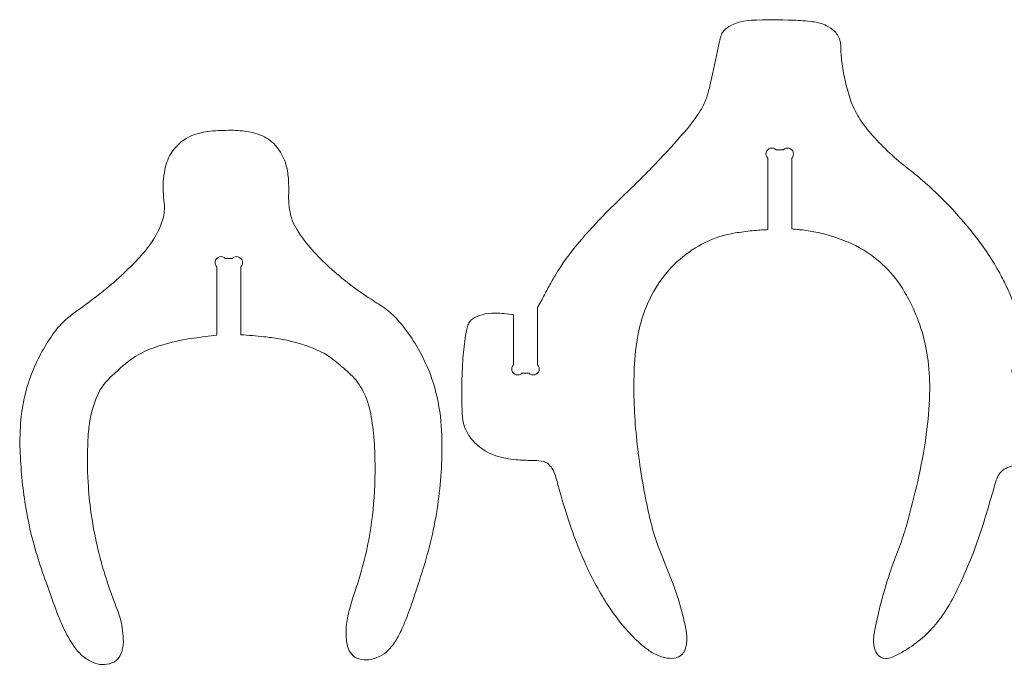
# Model space of a CAD drawing. Header units: centimetres. Extents: x -10 to 15.9, y -10.7 to 11.5.
# Tile 15 of 47: x -5 to -0.3, y 8.2 to 11.3. Entities that reach past the tile are written whole.
import ezdxf

# ---------------------------------------------------------------- set-up
doc = ezdxf.new("R2010")
doc.units = ezdxf.units.CM
doc.header["$MEASUREMENT"] = 0
doc.layers.add('Layer 1', color=7, linetype='Continuous')

msp = doc.modelspace()

# ---------------------------------------------------------------- linework, layer by layer
at = {"layer": 'Layer 1', "color": 18, "lineweight": 9}
for points, knots in [([(-2.6551, 9.87928), (-2.6551, 9.87928), (-2.65512, 9.63874), (-2.65512, 9.63874), (-2.65512, 9.63874), (-2.66243, 9.63143), (-2.66529, 9.62077), (-2.66261, 9.61077), (-2.66261, 9.61077), (-2.65994, 9.60078), (-2.65213, 9.59297), (-2.64214, 9.59029), (-2.64214, 9.59029), (-2.63214, 9.58762), (-2.62148, 9.59047), (-2.61416, 9.59779), (-2.61416, 9.59779), (-2.61416, 9.59779), (-2.58025, 9.59779), (-2.58025, 9.59779), (-2.58025, 9.59779), (-2.57293, 9.59047), (-2.56227, 9.58762), (-2.55227, 9.59029), (-2.55227, 9.59029), (-2.54228, 9.59297), (-2.53447, 9.60078), (-2.5318, 9.61078), (-2.5318, 9.61078), (-2.52912, 9.62077), (-2.53198, 9.63143), (-2.5393, 9.63875), (-2.5393, 9.63875), (-2.5393, 9.63875), (-2.53936, 9.91494), (-2.53936, 9.91494), (-2.53936, 9.91494), (-2.53936, 9.91494), (-2.51735, 9.95454), (-2.51735, 9.95454), (-2.51735, 9.95454), (-2.50705, 9.97329), (-2.49696, 9.99214), (-2.48707, 10.0111), (-2.48707, 10.0111), (-2.47717, 10.03006), (-2.4667, 10.04872), (-2.45567, 10.06705), (-2.45567, 10.06705), (-2.42105, 10.12457), (-2.38187, 10.17923), (-2.33851, 10.23049), (-2.33851, 10.23049), (-2.29671, 10.27991), (-2.25293, 10.32763), (-2.20727, 10.37352), (-2.20727, 10.37352), (-2.1771, 10.40384), (-2.14658, 10.43382), (-2.11573, 10.46345), (-2.11573, 10.46345), (-2.05842, 10.51849), (-2.00233, 10.57477), (-1.9475, 10.63228), (-1.9475, 10.63228), (-1.90152, 10.6805), (-1.85715, 10.73023), (-1.81445, 10.78139), (-1.81445, 10.78139), (-1.79251, 10.80769), (-1.77229, 10.83537), (-1.75391, 10.86427), (-1.75391, 10.86427), (-1.73905, 10.88763), (-1.7275, 10.91294), (-1.71959, 10.93948), (-1.71959, 10.93948), (-1.71387, 10.95866), (-1.7089, 10.97806), (-1.70469, 10.99763), (-1.70469, 10.99763), (-1.69185, 11.05727), (-1.67884, 11.11688), (-1.66565, 11.17646), (-1.66565, 11.17646), (-1.66258, 11.19034), (-1.65933, 11.20419), (-1.65591, 11.21799), (-1.65591, 11.21799), (-1.65477, 11.22261), (-1.65339, 11.22716), (-1.65179, 11.23163), (-1.65179, 11.23163), (-1.65032, 11.23572), (-1.64835, 11.23961), (-1.64593, 11.24322), (-1.64593, 11.24322), (-1.63814, 11.25481), (-1.62783, 11.2645), (-1.61578, 11.27157), (-1.61578, 11.27157), (-1.59796, 11.28202), (-1.57866, 11.28973), (-1.55855, 11.29446), (-1.55855, 11.29446), (-1.54117, 11.29854), (-1.52344, 11.30096), (-1.5056, 11.3017), (-1.5056, 11.3017), (-1.43859, 11.30448), (-1.37149, 11.30475), (-1.30446, 11.30251), (-1.30446, 11.30251), (-1.27337, 11.30147), (-1.24233, 11.29901), (-1.21146, 11.29515), (-1.21146, 11.29515), (-1.18845, 11.29228), (-1.16603, 11.28576), (-1.14507, 11.27584), (-1.14507, 11.27584), (-1.13021, 11.26882), (-1.11664, 11.25934), (-1.10492, 11.2478), (-1.10492, 11.2478), (-1.09141, 11.2345), (-1.08205, 11.21755), (-1.07798, 11.19903), (-1.07798, 11.19903), (-1.07674, 11.1934), (-1.07606, 11.18766), (-1.07596, 11.1819), (-1.07596, 11.1819), (-1.07553, 11.15891), (-1.07402, 11.13595), (-1.07142, 11.11311), (-1.07142, 11.11311), (-1.06473, 11.05421), (-1.0528, 10.99604), (-1.03578, 10.93926), (-1.03578, 10.93926), (-1.02693, 10.90975), (-1.01504, 10.88125), (-1.0003, 10.85421), (-1.0003, 10.85421), (-0.98565, 10.82734), (-0.96855, 10.80188), (-0.94921, 10.77816), (-0.94921, 10.77816), (-0.8997, 10.71744), (-0.84423, 10.66186), (-0.78359, 10.61224), (-0.78359, 10.61224), (-0.76676, 10.59846), (-0.74979, 10.58484), (-0.7327, 10.57139), (-0.7327, 10.57139), (-0.71561, 10.55793), (-0.69884, 10.54407), (-0.68241, 10.5298), (-0.68241, 10.5298), (-0.59375, 10.45282), (-0.51228, 10.3679), (-0.43903, 10.27613), (-0.43903, 10.27613), (-0.39204, 10.21726), (-0.34991, 10.15466), (-0.31306, 10.08897), (-0.31306, 10.08897), (-0.30036, 10.06633), (-0.28838, 10.04328), (-0.27715, 10.01987), (-0.27715, 10.01987), (-0.26717, 9.99907), (-0.25795, 9.97792), (-0.24949, 9.95646), (-0.24949, 9.95646), (-0.24728, 9.95086), (-0.24504, 9.94527), (-0.24278, 9.9397), (-0.24278, 9.9397), (-0.24221, 9.9383), (-0.24178, 9.93685), (-0.24151, 9.93536), (-0.24151, 9.93536), (-0.24151, 9.93536), (-0.24154, 9.62846), (-0.24154, 9.62846), (-0.24154, 9.62846), (-0.24886, 9.62115), (-0.25172, 9.61048), (-0.24904, 9.60049), (-0.24904, 9.60049), (-0.24636, 9.5905), (-0.23856, 9.58269), (-0.22856, 9.58001), (-0.22856, 9.58001), (-0.21857, 9.57733), (-0.20791, 9.58019), (-0.20059, 9.5875), (-0.20059, 9.5875), (-0.20059, 9.5875), (-0.16667, 9.5875), (-0.16667, 9.5875), (-0.16667, 9.5875), (-0.15935, 9.58019), (-0.14869, 9.57733), (-0.1387, 9.58001), (-0.1387, 9.58001), (-0.1287, 9.58269), (-0.1209, 9.59049), (-0.11822, 9.60049), (-0.11822, 9.60049), (-0.11554, 9.61048), (-0.1184, 9.62114), (-0.12571, 9.62846), (-0.12571, 9.62846), (-0.12571, 9.62846), (-0.12572, 9.87749), (-0.12572, 9.87749), (-0.12572, 9.87749), (-0.11136, 9.87852), (-0.09699, 9.87944), (-0.08262, 9.88025), (-0.08262, 9.88025), (-0.06804, 9.88106), (-0.05341, 9.88046), (-0.03894, 9.87846), (-0.03894, 9.87846), (-0.00915, 9.87433), (0.01971, 9.86508), (0.04635, 9.85114), (0.04635, 9.85114), (0.05764, 9.84523), (0.06805, 9.83776), (0.07726, 9.82896), (0.07726, 9.82896), (0.08279, 9.82368), (0.08768, 9.81776), (0.09182, 9.81134), (0.09182, 9.81134), (0.09405, 9.80789), (0.09548, 9.80398), (0.09601, 9.79991), (0.09601, 9.79991), (0.09601, 9.79991), (0.09535, 9.36223), (0.09535, 9.36223), (0.09535, 9.36223), (0.0949, 9.3581), (0.09397, 9.35403), (0.09259, 9.35011), (0.09259, 9.35011), (0.08806, 9.3373), (0.08284, 9.32475), (0.07697, 9.3125), (0.07697, 9.3125), (0.06018, 9.27745), (0.03748, 9.24553), (0.00989, 9.21816), (0.00989, 9.21816), (-0.02232, 9.18619), (-0.06316, 9.16428), (-0.1076, 9.1551), (-0.1076, 9.1551), (-0.12764, 9.15096), (-0.14821, 9.14993), (-0.16856, 9.15206), (-0.16856, 9.15206), (-0.18885, 9.15418), (-0.2093, 9.15425), (-0.2296, 9.15227), (-0.2296, 9.15227), (-0.24394, 9.15088), (-0.258, 9.14743), (-0.27135, 9.14204), (-0.27135, 9.14204), (-0.29258, 9.13346), (-0.30966, 9.11704), (-0.31906, 9.09617), (-0.31906, 9.09617), (-0.32126, 9.09127), (-0.32317, 9.08625), (-0.32477, 9.08112), (-0.32477, 9.08112), (-0.33342, 9.0535), (-0.34176, 9.02578), (-0.34979, 8.99797), (-0.34979, 8.99797), (-0.36145, 8.95764), (-0.37341, 8.9174), (-0.38568, 8.87725), (-0.38568, 8.87725), (-0.40107, 8.8269), (-0.41828, 8.77711), (-0.43726, 8.728), (-0.43726, 8.728), (-0.45299, 8.68733), (-0.46982, 8.64709), (-0.48775, 8.60734), (-0.48775, 8.60734), (-0.50302, 8.57348), (-0.51937, 8.54012), (-0.53678, 8.50731), (-0.53678, 8.50731), (-0.55573, 8.4716), (-0.57757, 8.4375), (-0.60209, 8.40535), (-0.60209, 8.40535), (-0.64412, 8.35022), (-0.69569, 8.30305), (-0.75432, 8.26607), (-0.75432, 8.26607), (-0.77789, 8.2512), (-0.80257, 8.23814), (-0.82812, 8.22701), (-0.82812, 8.22701), (-0.83782, 8.22278), (-0.84829, 8.22057), (-0.85887, 8.22051), (-0.85887, 8.22051), (-0.87635, 8.2204), (-0.89261, 8.22954), (-0.90163, 8.24451), (-0.90163, 8.24451), (-0.90758, 8.25441), (-0.91188, 8.26523), (-0.91434, 8.27652), (-0.91434, 8.27652), (-0.91784, 8.29258), (-0.91859, 8.30913), (-0.91656, 8.32545), (-0.91656, 8.32545), (-0.91384, 8.34737), (-0.91005, 8.36914), (-0.90523, 8.39068), (-0.90523, 8.39068), (-0.89247, 8.44765), (-0.87796, 8.5042), (-0.86173, 8.56027), (-0.86173, 8.56027), (-0.84834, 8.60654), (-0.83322, 8.6523), (-0.81642, 8.69744), (-0.81642, 8.69744), (-0.81016, 8.71426), (-0.80375, 8.73103), (-0.79719, 8.74774), (-0.79719, 8.74774), (-0.79064, 8.76445), (-0.7845, 8.78132), (-0.77877, 8.79834), (-0.77877, 8.79834), (-0.76764, 8.83144), (-0.7575, 8.86486), (-0.74834, 8.89857), (-0.74834, 8.89857), (-0.73012, 8.96562), (-0.71354, 9.03309), (-0.69862, 9.10095), (-0.69862, 9.10095), (-0.68209, 9.17609), (-0.66903, 9.25195), (-0.65948, 9.32829), (-0.65948, 9.32829), (-0.65156, 9.39156), (-0.64716, 9.45521), (-0.6463, 9.51897), (-0.6463, 9.51897), (-0.64559, 9.57211), (-0.6491, 9.62521), (-0.65682, 9.67779), (-0.65682, 9.67779), (-0.67043, 9.77053), (-0.69916, 9.86037), (-0.74189, 9.94379), (-0.74189, 9.94379), (-0.75616, 9.97164), (-0.77198, 9.99865), (-0.78929, 10.02471), (-0.78929, 10.02471), (-0.81718, 10.0667), (-0.85081, 10.10456), (-0.88921, 10.13721), (-0.88921, 10.13721), (-0.93655, 10.17746), (-0.98993, 10.20997), (-1.04742, 10.23354), (-1.04742, 10.23354), (-1.11561, 10.2615), (-1.1872, 10.28029), (-1.26034, 10.2894), (-1.26034, 10.2894), (-1.26623, 10.29013), (-1.27213, 10.29078), (-1.27804, 10.29133), (-1.27804, 10.29133), (-1.2894, 10.29239), (-1.30076, 10.29335), (-1.31213, 10.29423), (-1.31213, 10.29423), (-1.31213, 10.29423), (-1.31213, 10.63578), (-1.31213, 10.63578), (-1.31213, 10.63578), (-1.30481, 10.6431), (-1.30196, 10.65376), (-1.30464, 10.66376), (-1.30464, 10.66376), (-1.30731, 10.67375), (-1.31512, 10.68156), (-1.32511, 10.68423), (-1.32511, 10.68423), (-1.33511, 10.68691), (-1.34577, 10.68405), (-1.35308, 10.67674), (-1.35308, 10.67674), (-1.35308, 10.67674), (-1.38701, 10.67674), (-1.38701, 10.67674), (-1.38701, 10.67674), (-1.39433, 10.68405), (-1.40499, 10.68691), (-1.41498, 10.68423), (-1.41498, 10.68423), (-1.42498, 10.68156), (-1.43278, 10.67375), (-1.43546, 10.66376), (-1.43546, 10.66376), (-1.43814, 10.65376), (-1.43528, 10.6431), (-1.42797, 10.63578), (-1.42797, 10.63578), (-1.42797, 10.63578), (-1.42797, 10.29115), (-1.42797, 10.29115), (-1.42797, 10.29115), (-1.45302, 10.29014), (-1.47804, 10.28835), (-1.50298, 10.28579), (-1.50298, 10.28579), (-1.53074, 10.28293), (-1.55842, 10.2793), (-1.58597, 10.2749), (-1.58597, 10.2749), (-1.63574, 10.26695), (-1.68402, 10.2516), (-1.72925, 10.22936), (-1.72925, 10.22936), (-1.81736, 10.18601), (-1.89286, 10.12084), (-1.94858, 10.03999), (-1.94858, 10.03999), (-1.97825, 9.99695), (-2.00261, 9.9505), (-2.02115, 9.90162), (-2.02115, 9.90162), (-2.03506, 9.86494), (-2.04574, 9.82712), (-2.05308, 9.78858), (-2.05308, 9.78858), (-2.06354, 9.73364), (-2.06991, 9.67801), (-2.07214, 9.62213), (-2.07214, 9.62213), (-2.07628, 9.51867), (-2.0735, 9.41506), (-2.06381, 9.31197), (-2.06381, 9.31197), (-2.05884, 9.25905), (-2.0525, 9.20627), (-2.04479, 9.15368), (-2.04479, 9.15368), (-2.03651, 9.09718), (-2.02687, 9.04088), (-2.01587, 8.98485), (-2.01587, 8.98485), (-2.00663, 8.93777), (-1.99588, 8.891), (-1.98363, 8.84462), (-1.98363, 8.84462), (-1.97654, 8.8178), (-1.96797, 8.7914), (-1.95795, 8.76553), (-1.95795, 8.76553), (-1.94124, 8.72239), (-1.92418, 8.67939), (-1.90678, 8.63653), (-1.90678, 8.63653), (-1.88938, 8.59365), (-1.8736, 8.55012), (-1.8595, 8.50605), (-1.8595, 8.50605), (-1.84451, 8.45919), (-1.83237, 8.41145), (-1.82318, 8.36312), (-1.82318, 8.36312), (-1.81901, 8.34122), (-1.81783, 8.31886), (-1.81966, 8.29665), (-1.81966, 8.29665), (-1.8207, 8.28404), (-1.82369, 8.27166), (-1.82853, 8.25996), (-1.82853, 8.25996), (-1.83591, 8.24211), (-1.85137, 8.22883), (-1.87013, 8.22423), (-1.87013, 8.22423), (-1.88383, 8.22087), (-1.89807, 8.22029), (-1.912, 8.2225), (-1.912, 8.2225), (-1.93116, 8.22554), (-1.94978, 8.23132), (-1.96729, 8.23967), (-1.96729, 8.23967), (-1.98524, 8.24822), (-2.00219, 8.25875), (-2.01782, 8.27104), (-2.01782, 8.27104), (-2.04151, 8.28969), (-2.06382, 8.31004), (-2.08455, 8.33193), (-2.08455, 8.33193), (-2.12662, 8.37637), (-2.16457, 8.42455), (-2.19792, 8.47586), (-2.19792, 8.47586), (-2.23874, 8.53867), (-2.27484, 8.60444), (-2.30593, 8.6726), (-2.30593, 8.6726), (-2.32995, 8.72527), (-2.35164, 8.77898), (-2.37094, 8.83356), (-2.37094, 8.83356), (-2.39457, 8.9004), (-2.4158, 8.96808), (-2.43458, 9.03644), (-2.43458, 9.03644), (-2.44006, 9.05643), (-2.44538, 9.07647), (-2.45051, 9.09655), (-2.45051, 9.09655), (-2.45444, 9.11192), (-2.46094, 9.12652), (-2.46974, 9.13972), (-2.46974, 9.13972), (-2.47523, 9.14797), (-2.48205, 9.15524), (-2.48993, 9.16125), (-2.48993, 9.16125), (-2.49641, 9.16618), (-2.50382, 9.16974), (-2.51172, 9.1717), (-2.51172, 9.1717), (-2.52524, 9.17508), (-2.53913, 9.17676), (-2.55307, 9.17673), (-2.55307, 9.17673), (-2.57885, 9.17668), (-2.60463, 9.17755), (-2.63035, 9.17936), (-2.63035, 9.17936), (-2.66336, 9.18168), (-2.69607, 9.18725), (-2.728, 9.19597), (-2.728, 9.19597), (-2.7608, 9.20493), (-2.79149, 9.22036), (-2.81824, 9.24135), (-2.81824, 9.24135), (-2.83831, 9.2571), (-2.85575, 9.27595), (-2.86989, 9.29718), (-2.86989, 9.29718), (-2.88739, 9.32345), (-2.89814, 9.35364), (-2.9012, 9.38506), (-2.9012, 9.38506), (-2.90207, 9.39395), (-2.90265, 9.40286), (-2.90296, 9.41179), (-2.90296, 9.41179), (-2.90417, 9.4472), (-2.90473, 9.48264), (-2.90461, 9.51807), (-2.90461, 9.51807), (-2.90447, 9.56427), (-2.9029, 9.61046), (-2.8999, 9.65656), (-2.8999, 9.65656), (-2.8975, 9.69354), (-2.89368, 9.73041), (-2.88844, 9.7671), (-2.88844, 9.7671), (-2.88569, 9.78629), (-2.88179, 9.8053), (-2.87675, 9.82402), (-2.87675, 9.82402), (-2.87475, 9.83144), (-2.87161, 9.83851), (-2.86746, 9.84497), (-2.86746, 9.84497), (-2.86342, 9.85123), (-2.85807, 9.85655), (-2.85177, 9.86055), (-2.85177, 9.86055), (-2.83778, 9.86943), (-2.8225, 9.8761), (-2.80647, 9.88032), (-2.80647, 9.88032), (-2.78613, 9.88567), (-2.76516, 9.88831), (-2.74412, 9.88817), (-2.74412, 9.88817), (-2.71424, 9.88797), (-2.68444, 9.88499), (-2.6551, 9.87928)], [0, 0, 0, 0, 0.0064103, 0.0064103, 0.0064103, 0.0064103, 0.0128205, 0.0128205, 0.0128205, 0.0128205, 0.0192308, 0.0192308, 0.0192308, 0.0192308, 0.025641, 0.025641, 0.025641, 0.025641, 0.0320513, 0.0320513, 0.0320513, 0.0320513, 0.0384615, 0.0384615, 0.0384615, 0.0384615, 0.0448718, 0.0448718, 0.0448718, 0.0448718, 0.0512821, 0.0512821, 0.0512821, 0.0512821, 0.0576923, 0.0576923, 0.0576923, 0.0576923, 0.0641026, 0.0641026, 0.0641026, 0.0641026, 0.0705128, 0.0705128, 0.0705128, 0.0705128, 0.0769231, 0.0769231, 0.0769231, 0.0769231, 0.0833333, 0.0833333, 0.0833333, 0.0833333, 0.0897436, 0.0897436, 0.0897436, 0.0897436, 0.0961538, 0.0961538, 0.0961538, 0.0961538, 0.1025641, 0.1025641, 0.1025641, 0.1025641, 0.1089744, 0.1089744, 0.1089744, 0.1089744, 0.1153846, 0.1153846, 0.1153846, 0.1153846, 0.1217949, 0.1217949, 0.1217949, 0.1217949, 0.1282051, 0.1282051, 0.1282051, 0.1282051, 0.1346154, 0.1346154, 0.1346154, 0.1346154, 0.1410256, 0.1410256, 0.1410256, 0.1410256, 0.1474359, 0.1474359, 0.1474359, 0.1474359, 0.1538462, 0.1538462, 0.1538462, 0.1538462, 0.1602564, 0.1602564, 0.1602564, 0.1602564, 0.1666667, 0.1666667, 0.1666667, 0.1666667, 0.1730769, 0.1730769, 0.1730769, 0.1730769, 0.1794872, 0.1794872, 0.1794872, 0.1794872, 0.1858974, 0.1858974, 0.1858974, 0.1858974, 0.1923077, 0.1923077, 0.1923077, 0.1923077, 0.1987179, 0.1987179, 0.1987179, 0.1987179, 0.2051282, 0.2051282, 0.2051282, 0.2051282, 0.2115385, 0.2115385, 0.2115385, 0.2115385, 0.2179487, 0.2179487, 0.2179487, 0.2179487, 0.224359, 0.224359, 0.224359, 0.224359, 0.2307692, 0.2307692, 0.2307692, 0.2307692, 0.2371795, 0.2371795, 0.2371795, 0.2371795, 0.2435897, 0.2435897, 0.2435897, 0.2435897, 0.25, 0.25, 0.25, 0.25, 0.2564103, 0.2564103, 0.2564103, 0.2564103, 0.2628205, 0.2628205, 0.2628205, 0.2628205, 0.2692308, 0.2692308, 0.2692308, 0.2692308, 0.275641, 0.275641, 0.275641, 0.275641, 0.2820513, 0.2820513, 0.2820513, 0.2820513, 0.2884615, 0.2884615, 0.2884615, 0.2884615, 0.2948718, 0.2948718, 0.2948718, 0.2948718, 0.3012821, 0.3012821, 0.3012821, 0.3012821, 0.3076923, 0.3076923, 0.3076923, 0.3076923, 0.3141026, 0.3141026, 0.3141026, 0.3141026, 0.3205128, 0.3205128, 0.3205128, 0.3205128, 0.3269231, 0.3269231, 0.3269231, 0.3269231, 0.3333333, 0.3333333, 0.3333333, 0.3333333, 0.3397436, 0.3397436, 0.3397436, 0.3397436, 0.3461538, 0.3461538, 0.3461538, 0.3461538, 0.3525641, 0.3525641, 0.3525641, 0.3525641, 0.3589744, 0.3589744, 0.3589744, 0.3589744, 0.3653846, 0.3653846, 0.3653846, 0.3653846, 0.3717949, 0.3717949, 0.3717949, 0.3717949, 0.3782051, 0.3782051, 0.3782051, 0.3782051, 0.3846154, 0.3846154, 0.3846154, 0.3846154, 0.3910256, 0.3910256, 0.3910256, 0.3910256, 0.3974359, 0.3974359, 0.3974359, 0.3974359, 0.4038462, 0.4038462, 0.4038462, 0.4038462, 0.4102564, 0.4102564, 0.4102564, 0.4102564, 0.4166667, 0.4166667, 0.4166667, 0.4166667, 0.4230769, 0.4230769, 0.4230769, 0.4230769, 0.4294872, 0.4294872, 0.4294872, 0.4294872, 0.4358974, 0.4358974, 0.4358974, 0.4358974, 0.4423077, 0.4423077, 0.4423077, 0.4423077, 0.4487179, 0.4487179, 0.4487179, 0.4487179, 0.4551282, 0.4551282, 0.4551282, 0.4551282, 0.4615385, 0.4615385, 0.4615385, 0.4615385, 0.4679487, 0.4679487, 0.4679487, 0.4679487, 0.474359, 0.474359, 0.474359, 0.474359, 0.4807692, 0.4807692, 0.4807692, 0.4807692, 0.4871795, 0.4871795, 0.4871795, 0.4871795, 0.4935897, 0.4935897, 0.4935897, 0.4935897, 0.5, 0.5, 0.5, 0.5, 0.5064103, 0.5064103, 0.5064103, 0.5064103, 0.5128205, 0.5128205, 0.5128205, 0.5128205, 0.5192308, 0.5192308, 0.5192308, 0.5192308, 0.525641, 0.525641, 0.525641, 0.525641, 0.5320513, 0.5320513, 0.5320513, 0.5320513, 0.5384615, 0.5384615, 0.5384615, 0.5384615, 0.5448718, 0.5448718, 0.5448718, 0.5448718, 0.5512821, 0.5512821, 0.5512821, 0.5512821, 0.5576923, 0.5576923, 0.5576923, 0.5576923, 0.5641026, 0.5641026, 0.5641026, 0.5641026, 0.5705128, 0.5705128, 0.5705128, 0.5705128, 0.5769231, 0.5769231, 0.5769231, 0.5769231, 0.5833333, 0.5833333, 0.5833333, 0.5833333, 0.5897436, 0.5897436, 0.5897436, 0.5897436, 0.5961538, 0.5961538, 0.5961538, 0.5961538, 0.6025641, 0.6025641, 0.6025641, 0.6025641, 0.6089744, 0.6089744, 0.6089744, 0.6089744, 0.6153846, 0.6153846, 0.6153846, 0.6153846, 0.6217949, 0.6217949, 0.6217949, 0.6217949, 0.6282051, 0.6282051, 0.6282051, 0.6282051, 0.6346154, 0.6346154, 0.6346154, 0.6346154, 0.6410256, 0.6410256, 0.6410256, 0.6410256, 0.6474359, 0.6474359, 0.6474359, 0.6474359, 0.6538462, 0.6538462, 0.6538462, 0.6538462, 0.6602564, 0.6602564, 0.6602564, 0.6602564, 0.6666667, 0.6666667, 0.6666667, 0.6666667, 0.6730769, 0.6730769, 0.6730769, 0.6730769, 0.6794872, 0.6794872, 0.6794872, 0.6794872, 0.6858974, 0.6858974, 0.6858974, 0.6858974, 0.6923077, 0.6923077, 0.6923077, 0.6923077, 0.6987179, 0.6987179, 0.6987179, 0.6987179, 0.7051282, 0.7051282, 0.7051282, 0.7051282, 0.7115385, 0.7115385, 0.7115385, 0.7115385, 0.7179487, 0.7179487, 0.7179487, 0.7179487, 0.724359, 0.724359, 0.724359, 0.724359, 0.7307692, 0.7307692, 0.7307692, 0.7307692, 0.7371795, 0.7371795, 0.7371795, 0.7371795, 0.7435897, 0.7435897, 0.7435897, 0.7435897, 0.75, 0.75, 0.75, 0.75, 0.7564103, 0.7564103, 0.7564103, 0.7564103, 0.7628205, 0.7628205, 0.7628205, 0.7628205, 0.7692308, 0.7692308, 0.7692308, 0.7692308, 0.775641, 0.775641, 0.775641, 0.775641, 0.7820513, 0.7820513, 0.7820513, 0.7820513, 0.7884615, 0.7884615, 0.7884615, 0.7884615, 0.7948718, 0.7948718, 0.7948718, 0.7948718, 0.8012821, 0.8012821, 0.8012821, 0.8012821, 0.8076923, 0.8076923, 0.8076923, 0.8076923, 0.8141026, 0.8141026, 0.8141026, 0.8141026, 0.8205128, 0.8205128, 0.8205128, 0.8205128, 0.8269231, 0.8269231, 0.8269231, 0.8269231, 0.8333333, 0.8333333, 0.8333333, 0.8333333, 0.8397436, 0.8397436, 0.8397436, 0.8397436, 0.8461538, 0.8461538, 0.8461538, 0.8461538, 0.8525641, 0.8525641, 0.8525641, 0.8525641, 0.8589744, 0.8589744, 0.8589744, 0.8589744, 0.8653846, 0.8653846, 0.8653846, 0.8653846, 0.8717949, 0.8717949, 0.8717949, 0.8717949, 0.8782051, 0.8782051, 0.8782051, 0.8782051, 0.8846154, 0.8846154, 0.8846154, 0.8846154, 0.8910256, 0.8910256, 0.8910256, 0.8910256, 0.8974359, 0.8974359, 0.8974359, 0.8974359, 0.9038462, 0.9038462, 0.9038462, 0.9038462, 0.9102564, 0.9102564, 0.9102564, 0.9102564, 0.9166667, 0.9166667, 0.9166667, 0.9166667, 0.9230769, 0.9230769, 0.9230769, 0.9230769, 0.9294872, 0.9294872, 0.9294872, 0.9294872, 0.9358974, 0.9358974, 0.9358974, 0.9358974, 0.9423077, 0.9423077, 0.9423077, 0.9423077, 0.9487179, 0.9487179, 0.9487179, 0.9487179, 0.9551282, 0.9551282, 0.9551282, 0.9551282, 0.9615385, 0.9615385, 0.9615385, 0.9615385, 0.9679487, 0.9679487, 0.9679487, 0.9679487, 0.974359, 0.974359, 0.974359, 0.974359, 0.9807692, 0.9807692, 0.9807692, 0.9807692, 0.9871795, 0.9871795, 0.9871795, 0.9871795, 1, 1, 1, 1]), ([(-3.97127, 9.78369), (-3.97127, 9.78369), (-3.97128, 10.11142), (-3.97128, 10.11142), (-3.97128, 10.11142), (-3.96396, 10.11874), (-3.9611, 10.1294), (-3.96378, 10.13939), (-3.96378, 10.13939), (-3.96646, 10.14939), (-3.97427, 10.15719), (-3.98426, 10.15987), (-3.98426, 10.15987), (-3.99425, 10.16255), (-4.00492, 10.15969), (-4.01223, 10.15237), (-4.01223, 10.15237), (-4.01223, 10.15237), (-4.04616, 10.15237), (-4.04616, 10.15237), (-4.04616, 10.15237), (-4.05348, 10.15969), (-4.06414, 10.16255), (-4.07413, 10.15987), (-4.07413, 10.15987), (-4.08412, 10.15719), (-4.09193, 10.14939), (-4.09461, 10.13939), (-4.09461, 10.13939), (-4.09729, 10.1294), (-4.09443, 10.11874), (-4.08711, 10.11142), (-4.08711, 10.11142), (-4.08711, 10.11142), (-4.08712, 9.78085), (-4.08712, 9.78085), (-4.08712, 9.78085), (-4.12418, 9.77693), (-4.16117, 9.77246), (-4.19809, 9.76743), (-4.19809, 9.76743), (-4.24476, 9.76108), (-4.29093, 9.75152), (-4.33628, 9.73883), (-4.33628, 9.73883), (-4.36811, 9.72992), (-4.39924, 9.71869), (-4.42943, 9.70524), (-4.42943, 9.70524), (-4.46311, 9.69023), (-4.49468, 9.67089), (-4.52335, 9.64771), (-4.52335, 9.64771), (-4.53248, 9.64033), (-4.54141, 9.6327), (-4.55013, 9.62483), (-4.55013, 9.62483), (-4.56792, 9.60876), (-4.5855, 9.59245), (-4.60286, 9.57591), (-4.60286, 9.57591), (-4.63297, 9.54721), (-4.65625, 9.51214), (-4.67098, 9.47324), (-4.67098, 9.47324), (-4.68544, 9.43506), (-4.69572, 9.39543), (-4.70163, 9.35503), (-4.70163, 9.35503), (-4.70546, 9.3288), (-4.70801, 9.3024), (-4.70926, 9.27593), (-4.70926, 9.27593), (-4.71251, 9.20734), (-4.71217, 9.13864), (-4.70823, 9.0701), (-4.70823, 9.0701), (-4.70273, 8.9744), (-4.68968, 8.8793), (-4.6692, 8.78566), (-4.6692, 8.78566), (-4.64766, 8.68716), (-4.61876, 8.59042), (-4.58273, 8.49624), (-4.58273, 8.49624), (-4.57689, 8.48096), (-4.57104, 8.46568), (-4.56521, 8.45039), (-4.56521, 8.45039), (-4.56014, 8.43712), (-4.55579, 8.42359), (-4.55218, 8.40986), (-4.55218, 8.40986), (-4.54275, 8.374), (-4.53801, 8.33707), (-4.5381, 8.3), (-4.5381, 8.3), (-4.53814, 8.28252), (-4.54118, 8.26518), (-4.54709, 8.24874), (-4.54709, 8.24874), (-4.55068, 8.23874), (-4.55593, 8.22941), (-4.56262, 8.22115), (-4.56262, 8.22115), (-4.57072, 8.21113), (-4.58137, 8.20346), (-4.59345, 8.19896), (-4.59345, 8.19896), (-4.62378, 8.18763), (-4.6574, 8.18886), (-4.68685, 8.20234), (-4.68685, 8.20234), (-4.70539, 8.21083), (-4.72259, 8.22202), (-4.73787, 8.23553), (-4.73787, 8.23553), (-4.75271, 8.24864), (-4.76582, 8.26359), (-4.77687, 8.28001), (-4.77687, 8.28001), (-4.80104, 8.3159), (-4.8218, 8.35398), (-4.83888, 8.39374), (-4.83888, 8.39374), (-4.84745, 8.41369), (-4.85543, 8.4339), (-4.86282, 8.45432), (-4.86282, 8.45432), (-4.88077, 8.50401), (-4.89867, 8.55372), (-4.9165, 8.60345), (-4.9165, 8.60345), (-4.93216, 8.64714), (-4.94661, 8.69127), (-4.95981, 8.73576), (-4.95981, 8.73576), (-4.9816, 8.80918), (-4.99856, 8.88394), (-5.01059, 8.95957), (-5.01059, 8.95957), (-5.02472, 9.04839), (-5.03343, 9.138), (-5.03668, 9.22788), (-5.03668, 9.22788), (-5.03846, 9.27702), (-5.03697, 9.32624), (-5.03223, 9.37518), (-5.03223, 9.37518), (-5.02875, 9.41106), (-5.02304, 9.4467), (-5.01512, 9.48187), (-5.01512, 9.48187), (-5.00466, 9.52833), (-4.99016, 9.57379), (-4.97178, 9.61772), (-4.97178, 9.61772), (-4.94415, 9.68378), (-4.90833, 9.74613), (-4.86518, 9.80328), (-4.86518, 9.80328), (-4.84839, 9.82552), (-4.82907, 9.84573), (-4.80761, 9.8635), (-4.80761, 9.8635), (-4.7907, 9.87751), (-4.77329, 9.89089), (-4.75541, 9.90363), (-4.75541, 9.90363), (-4.7222, 9.92728), (-4.68951, 9.95164), (-4.65736, 9.97669), (-4.65736, 9.97669), (-4.58996, 10.02922), (-4.52654, 10.08663), (-4.46758, 10.14848), (-4.46758, 10.14848), (-4.44558, 10.17156), (-4.42528, 10.1962), (-4.40684, 10.22222), (-4.40684, 10.22222), (-4.38656, 10.25084), (-4.36973, 10.28175), (-4.3567, 10.31432), (-4.3567, 10.31432), (-4.34702, 10.33852), (-4.34127, 10.36411), (-4.33967, 10.39012), (-4.33967, 10.39012), (-4.33905, 10.40026), (-4.33939, 10.41044), (-4.34069, 10.42051), (-4.34069, 10.42051), (-4.34309, 10.43918), (-4.34472, 10.45795), (-4.34559, 10.47675), (-4.34559, 10.47675), (-4.34744, 10.51691), (-4.34354, 10.55713), (-4.33402, 10.59618), (-4.33402, 10.59618), (-4.32712, 10.62448), (-4.31465, 10.65114), (-4.29736, 10.67459), (-4.29736, 10.67459), (-4.27496, 10.70494), (-4.24485, 10.72877), (-4.21016, 10.74361), (-4.21016, 10.74361), (-4.18086, 10.75613), (-4.14971, 10.76385), (-4.11795, 10.76646), (-4.11795, 10.76646), (-4.08501, 10.76916), (-4.05198, 10.7706), (-4.01894, 10.77078), (-4.01894, 10.77078), (-3.98942, 10.77094), (-3.95994, 10.76826), (-3.93094, 10.76277), (-3.93094, 10.76277), (-3.91227, 10.75924), (-3.89393, 10.7541), (-3.87615, 10.74741), (-3.87615, 10.74741), (-3.84882, 10.73713), (-3.82438, 10.72038), (-3.80493, 10.6986), (-3.80493, 10.6986), (-3.7796, 10.67023), (-3.7614, 10.63621), (-3.75186, 10.5994), (-3.75186, 10.5994), (-3.74606, 10.57701), (-3.7425, 10.5541), (-3.74123, 10.53101), (-3.74123, 10.53101), (-3.73992, 10.50724), (-3.73959, 10.48343), (-3.74026, 10.45963), (-3.74026, 10.45963), (-3.74092, 10.4358), (-3.73952, 10.41195), (-3.73608, 10.38836), (-3.73608, 10.38836), (-3.73094, 10.35315), (-3.71843, 10.31943), (-3.69935, 10.28939), (-3.69935, 10.28939), (-3.67771, 10.25533), (-3.65336, 10.22308), (-3.62652, 10.19295), (-3.62652, 10.19295), (-3.60026, 10.16347), (-3.57241, 10.13545), (-3.5431, 10.109), (-3.5431, 10.109), (-3.4804, 10.0524), (-3.41334, 10.00084), (-3.34253, 9.95479), (-3.34253, 9.95479), (-3.33002, 9.94665), (-3.31738, 9.93869), (-3.30462, 9.93093), (-3.30462, 9.93093), (-3.29185, 9.92316), (-3.27955, 9.91465), (-3.26778, 9.90544), (-3.26778, 9.90544), (-3.24535, 9.88789), (-3.22476, 9.86809), (-3.20634, 9.84637), (-3.20634, 9.84637), (-3.16158, 9.79362), (-3.1233, 9.73567), (-3.09233, 9.67381), (-3.09233, 9.67381), (-3.06536, 9.61994), (-3.04426, 9.56332), (-3.0294, 9.50493), (-3.0294, 9.50493), (-3.01399, 9.44436), (-3.0049, 9.38234), (-3.00227, 9.3199), (-3.00227, 9.3199), (-2.99779, 9.21331), (-3.00223, 9.10651), (-3.01552, 9.00066), (-3.01552, 9.00066), (-3.029, 8.89337), (-3.0513, 8.78735), (-3.08218, 8.68372), (-3.08218, 8.68372), (-3.08774, 8.66505), (-3.09347, 8.64642), (-3.09936, 8.62784), (-3.09936, 8.62784), (-3.10958, 8.5956), (-3.11997, 8.56341), (-3.13051, 8.53128), (-3.13051, 8.53128), (-3.14465, 8.48819), (-3.16012, 8.44555), (-3.17691, 8.40342), (-3.17691, 8.40342), (-3.18738, 8.37715), (-3.19916, 8.35142), (-3.21219, 8.32632), (-3.21219, 8.32632), (-3.22262, 8.30624), (-3.23538, 8.28746), (-3.2502, 8.27037), (-3.2502, 8.27037), (-3.27345, 8.24355), (-3.30469, 8.22486), (-3.33931, 8.21704), (-3.33931, 8.21704), (-3.35633, 8.2132), (-3.37396, 8.21284), (-3.39112, 8.21598), (-3.39112, 8.21598), (-3.4192, 8.22112), (-3.44244, 8.24085), (-3.45209, 8.26772), (-3.45209, 8.26772), (-3.45719, 8.28193), (-3.46046, 8.29673), (-3.46181, 8.31176), (-3.46181, 8.31176), (-3.46431, 8.3394), (-3.4636, 8.36725), (-3.45971, 8.39473), (-3.45971, 8.39473), (-3.4557, 8.42311), (-3.4494, 8.45113), (-3.4409, 8.4785), (-3.4409, 8.4785), (-3.43279, 8.50461), (-3.42447, 8.53066), (-3.41593, 8.55663), (-3.41593, 8.55663), (-3.40622, 8.58618), (-3.39709, 8.61591), (-3.38854, 8.64581), (-3.38854, 8.64581), (-3.37469, 8.6943), (-3.36316, 8.74343), (-3.35399, 8.79303), (-3.35399, 8.79303), (-3.3397, 8.87034), (-3.33044, 8.94849), (-3.32627, 9.02701), (-3.32627, 9.02701), (-3.32186, 9.1102), (-3.32254, 9.19358), (-3.32832, 9.2767), (-3.32832, 9.2767), (-3.33124, 9.31867), (-3.33653, 9.36043), (-3.34418, 9.4018), (-3.34418, 9.4018), (-3.35113, 9.43936), (-3.36327, 9.47576), (-3.38027, 9.50996), (-3.38027, 9.50996), (-3.39563, 9.54087), (-3.41645, 9.56873), (-3.44173, 9.59223), (-3.44173, 9.59223), (-3.46345, 9.61242), (-3.48574, 9.63198), (-3.50859, 9.65088), (-3.50859, 9.65088), (-3.54785, 9.68335), (-3.59248, 9.70866), (-3.6405, 9.72566), (-3.6405, 9.72566), (-3.68819, 9.74255), (-3.7372, 9.7554), (-3.78704, 9.76408), (-3.78704, 9.76408), (-3.8111, 9.76827), (-3.8353, 9.77166), (-3.85958, 9.77425), (-3.85958, 9.77425), (-3.89674, 9.7782), (-3.93398, 9.78135), (-3.97127, 9.78369)], [0, 0, 0, 0, 0.0102041, 0.0102041, 0.0102041, 0.0102041, 0.0204082, 0.0204082, 0.0204082, 0.0204082, 0.0306122, 0.0306122, 0.0306122, 0.0306122, 0.0408163, 0.0408163, 0.0408163, 0.0408163, 0.0510204, 0.0510204, 0.0510204, 0.0510204, 0.0612245, 0.0612245, 0.0612245, 0.0612245, 0.0714286, 0.0714286, 0.0714286, 0.0714286, 0.0816327, 0.0816327, 0.0816327, 0.0816327, 0.0918367, 0.0918367, 0.0918367, 0.0918367, 0.1020408, 0.1020408, 0.1020408, 0.1020408, 0.1122449, 0.1122449, 0.1122449, 0.1122449, 0.122449, 0.122449, 0.122449, 0.122449, 0.1326531, 0.1326531, 0.1326531, 0.1326531, 0.1428571, 0.1428571, 0.1428571, 0.1428571, 0.1530612, 0.1530612, 0.1530612, 0.1530612, 0.1632653, 0.1632653, 0.1632653, 0.1632653, 0.1734694, 0.1734694, 0.1734694, 0.1734694, 0.1836735, 0.1836735, 0.1836735, 0.1836735, 0.1938776, 0.1938776, 0.1938776, 0.1938776, 0.2040816, 0.2040816, 0.2040816, 0.2040816, 0.2142857, 0.2142857, 0.2142857, 0.2142857, 0.2244898, 0.2244898, 0.2244898, 0.2244898, 0.2346939, 0.2346939, 0.2346939, 0.2346939, 0.244898, 0.244898, 0.244898, 0.244898, 0.255102, 0.255102, 0.255102, 0.255102, 0.2653061, 0.2653061, 0.2653061, 0.2653061, 0.2755102, 0.2755102, 0.2755102, 0.2755102, 0.2857143, 0.2857143, 0.2857143, 0.2857143, 0.2959184, 0.2959184, 0.2959184, 0.2959184, 0.3061224, 0.3061224, 0.3061224, 0.3061224, 0.3163265, 0.3163265, 0.3163265, 0.3163265, 0.3265306, 0.3265306, 0.3265306, 0.3265306, 0.3367347, 0.3367347, 0.3367347, 0.3367347, 0.3469388, 0.3469388, 0.3469388, 0.3469388, 0.3571429, 0.3571429, 0.3571429, 0.3571429, 0.3673469, 0.3673469, 0.3673469, 0.3673469, 0.377551, 0.377551, 0.377551, 0.377551, 0.3877551, 0.3877551, 0.3877551, 0.3877551, 0.3979592, 0.3979592, 0.3979592, 0.3979592, 0.4081633, 0.4081633, 0.4081633, 0.4081633, 0.4183673, 0.4183673, 0.4183673, 0.4183673, 0.4285714, 0.4285714, 0.4285714, 0.4285714, 0.4387755, 0.4387755, 0.4387755, 0.4387755, 0.4489796, 0.4489796, 0.4489796, 0.4489796, 0.4591837, 0.4591837, 0.4591837, 0.4591837, 0.4693878, 0.4693878, 0.4693878, 0.4693878, 0.4795918, 0.4795918, 0.4795918, 0.4795918, 0.4897959, 0.4897959, 0.4897959, 0.4897959, 0.5, 0.5, 0.5, 0.5, 0.5102041, 0.5102041, 0.5102041, 0.5102041, 0.5204082, 0.5204082, 0.5204082, 0.5204082, 0.5306122, 0.5306122, 0.5306122, 0.5306122, 0.5408163, 0.5408163, 0.5408163, 0.5408163, 0.5510204, 0.5510204, 0.5510204, 0.5510204, 0.5612245, 0.5612245, 0.5612245, 0.5612245, 0.5714286, 0.5714286, 0.5714286, 0.5714286, 0.5816327, 0.5816327, 0.5816327, 0.5816327, 0.5918367, 0.5918367, 0.5918367, 0.5918367, 0.6020408, 0.6020408, 0.6020408, 0.6020408, 0.6122449, 0.6122449, 0.6122449, 0.6122449, 0.622449, 0.622449, 0.622449, 0.622449, 0.6326531, 0.6326531, 0.6326531, 0.6326531, 0.6428571, 0.6428571, 0.6428571, 0.6428571, 0.6530612, 0.6530612, 0.6530612, 0.6530612, 0.6632653, 0.6632653, 0.6632653, 0.6632653, 0.6734694, 0.6734694, 0.6734694, 0.6734694, 0.6836735, 0.6836735, 0.6836735, 0.6836735, 0.6938776, 0.6938776, 0.6938776, 0.6938776, 0.7040816, 0.7040816, 0.7040816, 0.7040816, 0.7142857, 0.7142857, 0.7142857, 0.7142857, 0.7244898, 0.7244898, 0.7244898, 0.7244898, 0.7346939, 0.7346939, 0.7346939, 0.7346939, 0.744898, 0.744898, 0.744898, 0.744898, 0.755102, 0.755102, 0.755102, 0.755102, 0.7653061, 0.7653061, 0.7653061, 0.7653061, 0.7755102, 0.7755102, 0.7755102, 0.7755102, 0.7857143, 0.7857143, 0.7857143, 0.7857143, 0.7959184, 0.7959184, 0.7959184, 0.7959184, 0.8061224, 0.8061224, 0.8061224, 0.8061224, 0.8163265, 0.8163265, 0.8163265, 0.8163265, 0.8265306, 0.8265306, 0.8265306, 0.8265306, 0.8367347, 0.8367347, 0.8367347, 0.8367347, 0.8469388, 0.8469388, 0.8469388, 0.8469388, 0.8571429, 0.8571429, 0.8571429, 0.8571429, 0.8673469, 0.8673469, 0.8673469, 0.8673469, 0.877551, 0.877551, 0.877551, 0.877551, 0.8877551, 0.8877551, 0.8877551, 0.8877551, 0.8979592, 0.8979592, 0.8979592, 0.8979592, 0.9081633, 0.9081633, 0.9081633, 0.9081633, 0.9183673, 0.9183673, 0.9183673, 0.9183673, 0.9285714, 0.9285714, 0.9285714, 0.9285714, 0.9387755, 0.9387755, 0.9387755, 0.9387755, 0.9489796, 0.9489796, 0.9489796, 0.9489796, 0.9591837, 0.9591837, 0.9591837, 0.9591837, 0.9693878, 0.9693878, 0.9693878, 0.9693878, 0.9795918, 0.9795918, 0.9795918, 0.9795918, 1, 1, 1, 1])]:
    msp.add_open_spline(points, degree=3, knots=knots, dxfattribs=at)

doc.saveas('drawing.dxf')
